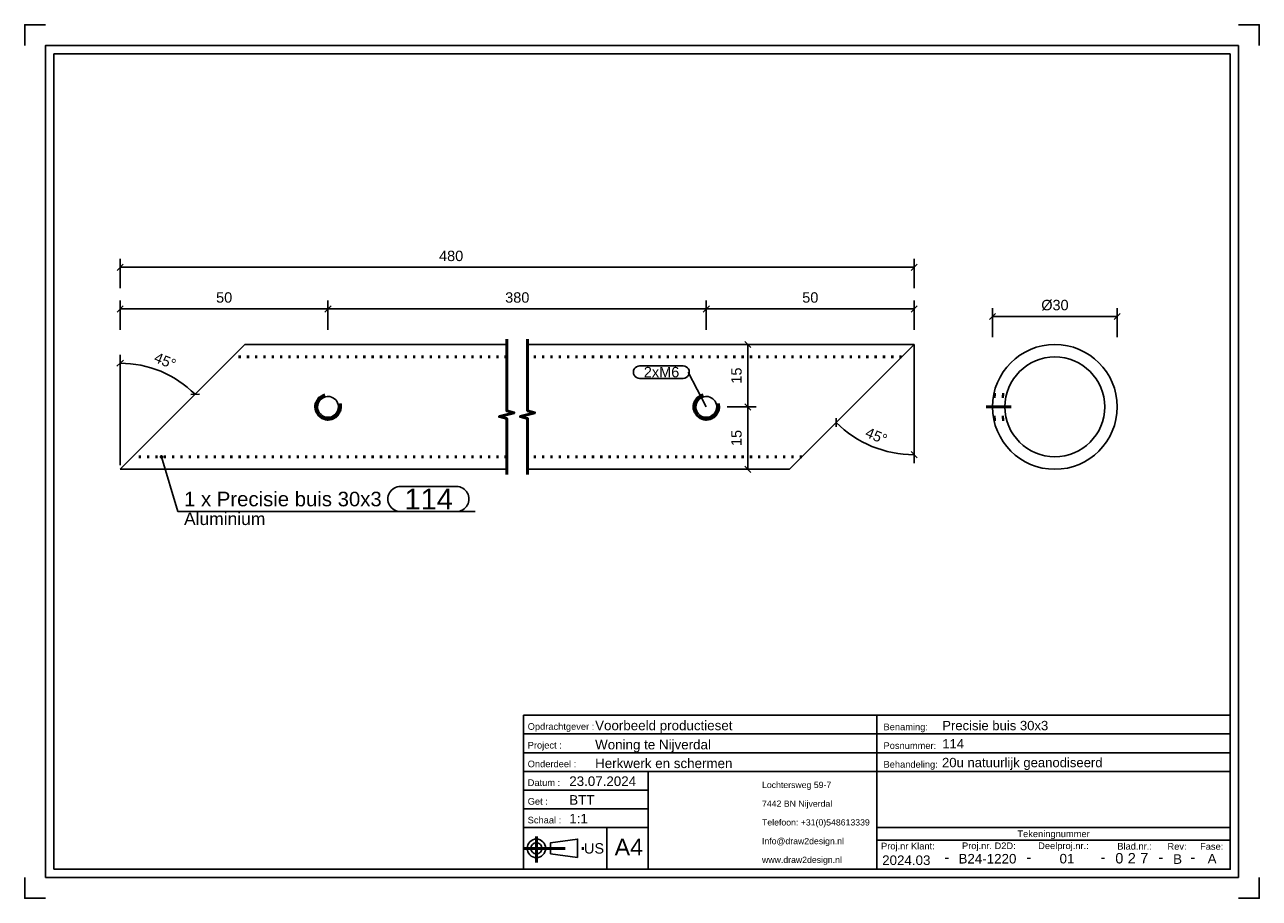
# Model space of a CAD drawing. Header units: millimetres. Extents: x 344 to 641, y -375 to -165.
import ezdxf
from ezdxf.enums import TextEntityAlignment as Align

# ---------------------------------------------------------------- set-up
doc = ezdxf.new("R2010")
doc.units = ezdxf.units.MM
doc.linetypes.add('DOT', pattern=[2, 0.5, -1.5])
doc.linetypes.add('STRICHPUNKT2', pattern=[18.5, 10, -4, 0.5, -4])
doc.layers.get('0').update_dxf_attribs({"linetype": 'CONTINUOUS'})
for name, color, linetype in [('DIM49', 4, 'CONTINUOUS'), ('LE_RED', 1, 'CONTINUOUS'), ('TXT_ALL', 7, 'CONTINUOUS'), ('TXT_DIM49', 2, 'CONTINUOUS'), ('TXT_YELLOW', 2, 'CONTINUOUS')]:
    doc.layers.add(name, color=color, linetype=linetype)
doc.layers.add('LE_ALL', color=7, linetype='CONTINUOUS', lineweight=50)
doc.styles.add('ARIAL', font='arial.ttf')

# ---------------------------------------------------------------- blocks, each defined once
blk = doc.blocks.new('TFIELD_00005', base_point=(521.13, -365.32))
at = {"layer": 'TXT_YELLOW', "style": 'ARIAL'}
for s, p in [('Lochtersweg 59-7', (521.13, -347.32)), ('7442 BN Nijverdal', (521.13, -351.82)), ('Telefoon: +31(0)548613339', (521.13, -356.32)), ('Info@draw2design.nl', (521.13, -360.82)), ('www.draw2design.nl', (521.13, -365.32))]:
    blk.add_text(s, height=1.5, dxfattribs=at).set_placement(p, align=Align.MIDDLE_LEFT)
blk = doc.blocks.new('FLEX_00004', base_point=(533.95, -367.57))
blk.add_blockref('TFIELD_00005', (521.13, -365.32))
blk = doc.blocks.new('D2D_00003', base_point=(494.01, -365.71))
blk.add_blockref('FLEX_00004', (533.95, -367.57))
blk = doc.blocks.new('TFIELD_00007', base_point=(485.67, -362.26))
at = {"layer": 'TXT_YELLOW', "style": 'ARIAL'}
blk.add_text('A4', height=4, dxfattribs=at).set_placement((485.67, -362.26), align=Align.MIDDLE_LEFT)
blk = doc.blocks.new('FLEX_00006', base_point=(489.05, -362.26))
blk.add_blockref('TFIELD_00007', (485.67, -362.26))
blk = doc.blocks.new('TFIELD_00013', base_point=(478.29, -362.57))
at = {"layer": 'TXT_YELLOW', "style": 'ARIAL'}
blk.add_text('US', height=2.5, dxfattribs=at).set_placement((478.29, -362.57), align=Align.MIDDLE_LEFT)
blk = doc.blocks.new('FLEX_00012', base_point=(478.29, -362.57))
blk.add_blockref('TFIELD_00013', (478.29, -362.57))
blk = doc.blocks.new('US_00011', base_point=(468.19, -362.57))
blk.add_line((470.22, -363.9), (476.78, -364.79))
blk.add_lwpolyline([(470.22, -363.9), (470.22, -361.24), (476.78, -360.35), (476.78, -364.79)])
for radius in [2.22, 1.33]:
    blk.add_circle((466.86, -362.57), radius)
at = {"layer": 'LE_ALL', "color": 1, "linetype": 'STRICHPUNKT2'}
for p, q in [((466.86, -359.75), (466.86, -365.98)), ((463.76, -362.57), (478.63, -362.57))]:
    blk.add_line(p, q, dxfattribs=at)
blk.add_blockref('FLEX_00012', (478.29, -362.57))
blk = doc.blocks.new('SCHRIFE_00015', base_point=(474.76, -347.57))
for p, q in [((463.76, -330.57), (548.76, -330.57)), ((463.76, -330.57), (463.76, -367.57)), ((548.76, -330.57), (633.76, -330.57)), ((548.76, -367.57), (548.76, -330.57)), ((633.76, -330.57), (633.76, -367.57)), ((463.76, -335.07), (548.76, -335.07)), ((548.76, -335.07), (633.76, -335.07)), ((463.76, -339.57), (548.76, -339.57)), ((548.76, -339.57), (633.76, -339.57)), ((463.76, -344.07), (633.76, -344.07)), ((493.76, -344.07), (493.76, -367.57)), ((493.76, -348.57), (463.76, -348.57)), ((493.76, -353.07), (463.76, -353.07)), ((493.76, -357.57), (463.76, -357.57)), ((483.76, -357.57), (483.76, -367.57)), ((633.76, -357.57), (548.76, -357.57)), ((633.76, -360.57), (548.76, -360.57)), ((633.76, -367.57), (463.76, -367.57))]:
    blk.add_line(p, q)
at = {"layer": 'TXT_YELLOW', "style": 'ARIAL'}
for s, height, p in [('Voorbeeld productieset', 2.3, (480.98, -334.17)), ('Precisie buis 30x3', 2.25, (564.48, -334.17)), ('Woning te Nijverdal', 2.3, (480.98, -338.77)), ('114', 2.25, (564.48, -338.56)), ('Herkwerk en schermen', 2.3, (480.98, -343.27)), ('20u natuurlijk geanodiseerd', 2.25, (564.43, -343.06)), ('23.07.2024', 2.3, (474.76, -347.57)), ('BTT', 2.3, (474.76, -352.07)), ('1:1', 2.3, (474.76, -356.57))]:
    blk.add_text(s, height=height, dxfattribs=at).set_placement(p)
for s, height, p in [('2024.03', 2.3, (555.84, -366.57)), ('-', 2.5, (565.59, -365.91)), ('B24-1220', 2.3, (575.36, -366.21)), ('-', 2.5, (585.33, -365.91)), ('01', 2.3, (594.49, -366.19)), ('-', 2.5, (603.16, -365.91)), ('-', 2.5, (617.09, -365.91)), ('B', 2.3, (621.1, -366.3)), ('-', 2.5, (624.75, -365.91)), ('A', 2.3, (629.4, -366.2))]:
    blk.add_text(s, height=height, dxfattribs=at).set_placement(p, align=Align.CENTER)
blk = doc.blocks.new('TFIELD_00019', base_point=(612.11, -364.94))
at = {"layer": 'TXT_ALL', "style": 'ARIAL'}
blk.add_text('7', height=2.5, dxfattribs=at).set_placement((612.11, -364.94), align=Align.MIDDLE_LEFT)
blk = doc.blocks.new('7_00018')
blk.add_blockref('TFIELD_00019', (612.11, -364.94))
blk = doc.blocks.new('TELLER1_00017')
blk.add_blockref('7_00018', (0, 0))
blk = doc.blocks.new('TFIELD_00022', base_point=(609.11, -364.94))
at = {"layer": 'TXT_ALL', "style": 'ARIAL'}
blk.add_text('2', height=2.5, dxfattribs=at).set_placement((609.11, -364.94), align=Align.MIDDLE_LEFT)
blk = doc.blocks.new('2_00021')
blk.add_blockref('TFIELD_00022', (609.11, -364.94))
blk = doc.blocks.new('TELLER2_00020')
blk.add_blockref('2_00021', (0, 0))
blk = doc.blocks.new('TFIELD_00025', base_point=(606.11, -364.94))
at = {"layer": 'TXT_ALL', "style": 'ARIAL'}
blk.add_text('0', height=2.5, dxfattribs=at).set_placement((606.11, -364.94), align=Align.MIDDLE_LEFT)
blk = doc.blocks.new('0_00024')
blk.add_blockref('TFIELD_00025', (606.11, -364.94))
blk = doc.blocks.new('TELLER3_00023')
blk.add_blockref('0_00024', (0, 0))
blk = doc.blocks.new('NL_00026', base_point=(464.76, -334.07))
at = {"layer": 'TXT_ALL', "color": 1, "style": 'ARIAL'}
blk.add_text('Tekeningnummer', height=1.6, dxfattribs=at).set_placement((591.26, -359.07), align=Align.MIDDLE_CENTER)
at = {"layer": 'TXT_YELLOW', "style": 'ARIAL'}
for s, p in [('Opdrachtgever :', (464.76, -334.07)), ('Benaming:', (550.36, -334.17)), ('Project :', (464.76, -338.57)), ('Posnummer:', (550.36, -338.67)), ('Onderdeel :', (464.76, -343.07)), ('Behandeling:', (550.36, -343.17)), ('Datum :', (464.76, -347.57)), ('Get :', (464.76, -352.07)), ('Schaal :', (464.76, -356.57)), ('Proj.nr Klant:', (549.76, -362.82)), ('Proj.nr. D2D:', (569.24, -362.75)), ('Deelproj.nr.:', (587.56, -362.74)), ('Blad.nr.:', (606.6, -362.86)), ('Rev:', (618.67, -362.9)), ('Fase:', (626.51, -362.9))]:
    blk.add_text(s, height=1.6, dxfattribs=at).set_placement(p)
blk = doc.blocks.new('SCHRIFE_00014')
for name, p in [('SCHRIFE_00015', (474.76, -347.57)), ('NL_00026', (464.76, -334.07)), ('TELLER3_00023', (0, 0)), ('TELLER2_00020', (0, 0)), ('TELLER1_00017', (0, 0))]:
    blk.add_blockref(name, p)
blk = doc.blocks.new('DINA4Q_00002', base_point=(633.76, -171.57))
for p, q in [((350.76, -367.57), (350.76, -171.57)), ((350.76, -171.57), (633.76, -171.57)), ((635.76, -169.57), (635.76, -369.57)), ((348.76, -369.57), (635.76, -369.57))]:
    blk.add_line(p, q)
for points in [[(343.76, -169.57), (343.76, -164.57), (348.76, -164.57)], [(635.76, -164.57), (640.76, -164.57), (640.76, -169.57)], [(348.76, -369.57), (348.76, -169.57), (635.76, -169.57)], [(633.76, -171.57), (633.76, -367.57), (350.76, -367.57)], [(343.76, -369.57), (343.76, -374.57), (348.76, -374.57)], [(635.76, -374.57), (640.76, -374.57), (640.76, -369.57)]]:
    blk.add_lwpolyline(points)
for name, p in [('SCHRIFE_00014', (0, 0)), ('D2D_00003', (494.01, -365.71)), ('US_00011', (468.19, -362.57)), ('FLEX_00006', (489.05, -362.26))]:
    blk.add_blockref(name, p)
blk = doc.blocks.new('_ZBL0028_00001')
blk.add_blockref('DINA4Q_00002', (633.76, -171.57))
blk = doc.blocks.new('_D1', base_point=(545.74, -263.55))
at = {"layer": 'DIM49', "color": 1}
for p, q in [((557.72, -241.44), (557.72, -269.96)), ((539, -261.25), (538.95, -259.13)), ((556.99, -267.19), (558.46, -268.72))]:
    blk.add_line(p, q, dxfattribs=at)
blk.add_ellipse((557.72, -241.44), major_axis=(26.51, 0), ratio=1, start_param=3.926991, end_param=4.712389, dxfattribs=at)
at = {"layer": 'TXT_DIM49', "style": 'ARIAL'}
for s, p in [('45', (545.74, -263.55)), ('°', (549.29, -265.02))]:
    blk.add_text(s, height=2.5, rotation=337.5057, dxfattribs=at).set_placement(p)
blk = doc.blocks.new('_D2', base_point=(374.64, -245.51))
at = {"layer": 'DIM49', "color": 1}
for p, q in [((367.49, -245.22), (365.96, -246.69)), ((366.72, -270.44), (366.72, -243.96)), ((383.69, -253.45), (385.81, -253.4))]:
    blk.add_line(p, q, dxfattribs=at)
blk.add_ellipse((366.72, -271.44), major_axis=(25.49, 0), ratio=1, start_param=0.785398, end_param=1.570796, dxfattribs=at)
at = {"layer": 'TXT_DIM49', "style": 'ARIAL'}
for s, p in [('45', (374.64, -245.51)), ('°', (378.19, -246.98))]:
    blk.add_text(s, height=2.5, rotation=337.4999, dxfattribs=at).set_placement(p)
blk = doc.blocks.new('_D3', base_point=(389.8, -231.39))
at = {"layer": 'DIM49', "color": 1}
for p, q in [((366.72, -237.89), (366.72, -230.89)), ((416.72, -237.89), (416.72, -230.89)), ((367.47, -232.14), (365.97, -233.64)), ((366.72, -232.89), (416.72, -232.89)), ((415.97, -233.64), (417.47, -232.14))]:
    blk.add_line(p, q, dxfattribs=at)
at = {"layer": 'TXT_DIM49', "style": 'ARIAL'}
blk.add_text('50', height=2.5, dxfattribs=at).set_placement((389.8, -231.39))
blk = doc.blocks.new('_D4', base_point=(459.34, -231.39))
at = {"layer": 'DIM49', "color": 1}
for p, q in [((416.72, -237.89), (416.72, -230.89)), ((507.72, -237.89), (507.72, -230.89)), ((417.47, -232.14), (415.97, -233.64)), ((416.72, -232.89), (507.72, -232.89)), ((506.97, -233.64), (508.47, -232.14))]:
    blk.add_line(p, q, dxfattribs=at)
at = {"layer": 'TXT_DIM49', "style": 'ARIAL'}
blk.add_text('380', height=2.5, dxfattribs=at).set_placement((459.34, -231.39))
blk = doc.blocks.new('_D5', base_point=(530.8, -231.39))
at = {"layer": 'DIM49', "color": 1}
for p, q in [((507.72, -237.89), (507.72, -230.89)), ((557.72, -237.89), (557.72, -230.89)), ((508.47, -232.14), (506.97, -233.64)), ((507.72, -232.89), (557.72, -232.89)), ((556.97, -233.64), (558.47, -232.14))]:
    blk.add_line(p, q, dxfattribs=at)
at = {"layer": 'TXT_DIM49', "style": 'ARIAL'}
blk.add_text('50', height=2.5, dxfattribs=at).set_placement((530.8, -231.39))
blk = doc.blocks.new('_D6', base_point=(443.43, -221.39))
at = {"layer": 'DIM49', "color": 1}
for p, q in [((367.47, -222.14), (365.97, -223.64)), ((366.72, -227.89), (366.72, -220.89)), ((556.97, -223.64), (558.47, -222.14)), ((557.72, -227.89), (557.72, -220.89)), ((366.72, -222.89), (557.72, -222.89))]:
    blk.add_line(p, q, dxfattribs=at)
at = {"layer": 'TXT_DIM49', "style": 'ARIAL'}
blk.add_text('480', height=2.5, dxfattribs=at).set_placement((443.43, -221.39))
blk = doc.blocks.new('_D7', base_point=(516.22, -265.86))
at = {"layer": 'DIM49', "color": 1}
for p, q in [((512.72, -256.44), (519.72, -256.44)), ((518.47, -257.19), (516.97, -255.69)), ((517.72, -271.44), (517.72, -256.44)), ((512.72, -271.44), (519.72, -271.44)), ((516.97, -270.69), (518.47, -272.19))]:
    blk.add_line(p, q, dxfattribs=at)
at = {"layer": 'TXT_DIM49', "style": 'ARIAL'}
blk.add_text('15', height=2.5, rotation=90.0002, dxfattribs=at).set_placement((516.22, -265.86))
blk = doc.blocks.new('_D8', base_point=(516.22, -250.86))
at = {"layer": 'DIM49', "color": 1}
for p, q in [((512.72, -241.44), (519.72, -241.44)), ((518.47, -242.19), (516.97, -240.69)), ((517.72, -256.44), (517.72, -241.44)), ((512.72, -256.44), (519.72, -256.44)), ((516.97, -255.69), (518.47, -257.19))]:
    blk.add_line(p, q, dxfattribs=at)
at = {"layer": 'TXT_DIM49', "style": 'ARIAL'}
blk.add_text('15', height=2.5, rotation=90.0002, dxfattribs=at).set_placement((516.22, -250.86))
blk = doc.blocks.new('SHAPE_00059', base_point=(507.72, -256.44))
at = {"layer": 'DIM49', "color": 3}
for p, q in [((491.69, -246.58), (502.14, -246.58)), ((507.72, -256.44), (503.39, -248.08)), ((502.14, -249.58), (491.69, -249.58))]:
    blk.add_line(p, q, dxfattribs=at)
for centre, start_param, end_param in [((491.69, -248.08), 1.570796, 4.712389), ((502.14, -248.08), 4.712389, 7.853982)]:
    blk.add_ellipse(centre, major_axis=(1.5, 0), ratio=1, start_param=start_param, end_param=end_param, dxfattribs=at)
at = {"layer": 'TXT_DIM49', "style": 'ARIAL'}
blk.add_text('2xM6', height=2.5, dxfattribs=at).set_placement((492.69, -248.08), align=Align.MIDDLE_LEFT)
blk = doc.blocks.new('SHAPE_00060', base_point=(376.66, -268.44))
at = {"layer": 'DIM49', "color": 3}
for p, q in [((376.4, -268.41), (376.92, -268.41)), ((376.46, -268.61), (376.86, -268.61)), ((376.77, -268.21), (376.55, -268.21)), ((376.66, -268.44), (380.59, -281.59)), ((434.12, -275.59), (447.64, -275.59)), ((380.59, -281.59), (452.14, -281.59)), ((447.64, -281.59), (434.12, -281.59))]:
    blk.add_line(p, q, dxfattribs=at)
blk.add_lwpolyline([(376.52, -268.22), (376.47, -268.26), (376.43, -268.32), (376.4, -268.38), (376.4, -268.45), (376.41, -268.52), (376.44, -268.58), (376.48, -268.64), (376.53, -268.68), (376.6, -268.7), (376.67, -268.71), (376.73, -268.7), (376.8, -268.67), (376.85, -268.63), (376.89, -268.57), (376.92, -268.51), (376.92, -268.44), (376.91, -268.37), (376.88, -268.31), (376.84, -268.25), (376.78, -268.21), (376.72, -268.19), (376.65, -268.18), (376.58, -268.19)], close=True, dxfattribs=at)
for centre, start_param, end_param in [((434.12, -278.59), 1.570796, 4.712389), ((447.64, -278.59), 4.712389, 7.853982)]:
    blk.add_ellipse(centre, major_axis=(3, 0), ratio=1, start_param=start_param, end_param=end_param, dxfattribs=at)
at = {"layer": 'TXT_DIM49', "style": 'ARIAL'}
for s, height, p in [('114', 5, (435.12, -278.59)), ('1 x Precisie buis 30x3', 3.5, (382.09, -278.59)), ('Aluminium', 3, (382.09, -283.34))]:
    blk.add_text(s, height=height, dxfattribs=at).set_placement(p, align=Align.MIDDLE_LEFT)
blk = doc.blocks.new('Precisie buis 30x3_00032', base_point=(554.72, -244.44))
for p, q in [((366.72, -271.44), (396.72, -241.44)), ((459.72, -241.44), (396.72, -241.44)), ((557.72, -241.44), (464.72, -241.44)), ((527.72, -271.44), (557.72, -241.44)), ((459.72, -271.44), (366.72, -271.44)), ((527.72, -271.44), (464.72, -271.44))]:
    blk.add_line(p, q)
at = {"layer": 'LE_ALL', "color": 3, "linetype": 'DOT'}
for p, q in [((459.72, -244.44), (393.72, -244.44)), ((554.72, -244.44), (464.72, -244.44)), ((459.72, -268.44), (369.72, -268.44)), ((530.72, -268.44), (464.72, -268.44))]:
    blk.add_line(p, q, dxfattribs=at)
for points in [[(415.94, -253.55), (415.52, -253.7), (415.12, -253.91), (414.75, -254.19), (414.43, -254.51), (414.16, -254.89), (413.95, -255.3), (413.81, -255.73), (413.73, -256.19), (413.72, -256.44), (413.76, -256.9), (413.86, -257.34), (414.03, -257.76), (414.26, -258.15), (414.55, -258.51), (414.89, -258.82), (415.27, -259.07), (415.69, -259.26), (416.13, -259.39), (416.59, -259.44), (416.72, -259.44), (417.18, -259.41), (417.62, -259.31), (418.04, -259.14), (418.43, -258.91), (418.79, -258.62), (419.1, -258.28), (419.35, -257.9), (419.54, -257.48), (419.67, -257.04), (419.72, -256.58), (419.72, -256.44), (419.69, -255.99), (419.62, -255.66)], [(506.94, -253.55), (506.52, -253.7), (506.12, -253.91), (505.75, -254.19), (505.43, -254.51), (505.16, -254.89), (504.95, -255.3), (504.81, -255.73), (504.73, -256.19), (504.72, -256.44), (504.76, -256.9), (504.86, -257.34), (505.03, -257.76), (505.26, -258.15), (505.55, -258.51), (505.89, -258.82), (506.27, -259.07), (506.69, -259.26), (507.13, -259.39), (507.59, -259.44), (507.72, -259.44), (508.18, -259.41), (508.62, -259.31), (509.04, -259.14), (509.43, -258.91), (509.79, -258.62), (510.1, -258.28), (510.35, -257.9), (510.54, -257.48), (510.67, -257.04), (510.72, -256.58), (510.72, -256.44), (510.69, -255.99), (510.62, -255.66)]]:
    blk.add_lwpolyline(points, dxfattribs=at)
for name, p in [('_D6', (443.43, -221.39)), ('_D3', (389.8, -231.39)), ('_D4', (459.34, -231.39)), ('_D5', (530.8, -231.39)), ('_D8', (516.22, -250.86)), ('_D1', (545.74, -263.55)), ('_D2', (374.64, -245.51)), ('SHAPE_00059', (507.72, -256.44)), ('_D7', (516.22, -265.86)), ('SHAPE_00060', (376.66, -268.44))]:
    blk.add_blockref(name, p)
blk = doc.blocks.new('DIN 13-M6_00034', base_point=(507.72, -253.94))
blk.add_lwpolyline([(507.72, -253.94), (508.14, -253.98), (508.54, -254.08), (508.91, -254.25), (509.26, -254.47), (509.57, -254.76), (509.83, -255.09), (510.02, -255.46), (510.16, -255.86), (510.22, -256.28), (510.22, -256.44), (510.19, -256.86), (510.09, -257.26), (509.92, -257.64), (509.69, -257.98), (509.41, -258.29), (509.08, -258.55), (508.71, -258.74), (508.31, -258.88), (507.89, -258.94), (507.72, -258.94), (507.31, -258.91), (506.91, -258.81), (506.53, -258.64), (506.18, -258.41), (505.88, -258.13), (505.62, -257.8), (505.42, -257.43), (505.29, -257.03), (505.23, -256.61), (505.22, -256.44), (505.26, -256.03), (505.36, -255.63), (505.53, -255.25), (505.75, -254.91), (506.04, -254.6), (506.37, -254.34), (506.74, -254.15), (507.14, -254.01), (507.56, -253.95)], close=True)
at = {"layer": 'LE_RED'}
blk.add_lwpolyline([(506.94, -253.55), (506.52, -253.7), (506.12, -253.91), (505.75, -254.19), (505.43, -254.51), (505.16, -254.89), (504.95, -255.3), (504.81, -255.73), (504.73, -256.19), (504.72, -256.44), (504.76, -256.9), (504.86, -257.34), (505.03, -257.76), (505.26, -258.15), (505.55, -258.51), (505.89, -258.82), (506.27, -259.07), (506.69, -259.26), (507.13, -259.39), (507.59, -259.44), (507.72, -259.44), (508.18, -259.41), (508.62, -259.31), (509.04, -259.14), (509.43, -258.91), (509.79, -258.62), (510.1, -258.28), (510.35, -257.9), (510.54, -257.48), (510.67, -257.04), (510.72, -256.58), (510.72, -256.44), (510.69, -255.99), (510.62, -255.66)], dxfattribs=at)
blk = doc.blocks.new('DIN 13-M6_00033')
blk.add_blockref('DIN 13-M6_00034', (507.72, -253.94))
blk = doc.blocks.new('DIN 13-M6_00036', base_point=(416.72, -253.94))
blk.add_lwpolyline([(416.72, -253.94), (417.14, -253.98), (417.54, -254.08), (417.91, -254.25), (418.26, -254.47), (418.57, -254.76), (418.83, -255.09), (419.02, -255.46), (419.16, -255.86), (419.22, -256.28), (419.22, -256.44), (419.19, -256.86), (419.09, -257.26), (418.92, -257.64), (418.69, -257.98), (418.41, -258.29), (418.08, -258.55), (417.71, -258.74), (417.31, -258.88), (416.89, -258.94), (416.72, -258.94), (416.31, -258.91), (415.91, -258.81), (415.53, -258.64), (415.18, -258.41), (414.88, -258.13), (414.62, -257.8), (414.42, -257.43), (414.29, -257.03), (414.23, -256.61), (414.22, -256.44), (414.26, -256.03), (414.36, -255.63), (414.53, -255.25), (414.75, -254.91), (415.04, -254.6), (415.37, -254.34), (415.74, -254.15), (416.14, -254.01), (416.56, -253.95)], close=True)
at = {"layer": 'LE_RED'}
blk.add_lwpolyline([(415.94, -253.55), (415.52, -253.7), (415.12, -253.91), (414.75, -254.19), (414.43, -254.51), (414.16, -254.89), (413.95, -255.3), (413.81, -255.73), (413.73, -256.19), (413.72, -256.44), (413.76, -256.9), (413.86, -257.34), (414.03, -257.76), (414.26, -258.15), (414.55, -258.51), (414.89, -258.82), (415.27, -259.07), (415.69, -259.26), (416.13, -259.39), (416.59, -259.44), (416.72, -259.44), (417.18, -259.41), (417.62, -259.31), (418.04, -259.14), (418.43, -258.91), (418.79, -258.62), (419.1, -258.28), (419.35, -257.9), (419.54, -257.48), (419.67, -257.04), (419.72, -256.58), (419.72, -256.44), (419.69, -255.99), (419.62, -255.66)], dxfattribs=at)
blk = doc.blocks.new('DIN 13-M6_00035')
blk.add_blockref('DIN 13-M6_00036', (416.72, -253.94))
blk = doc.blocks.new('Precisie buis 30x3_00031')
for name, p in [('Precisie buis 30x3_00032', (554.72, -244.44)), ('DIN 13-M6_00035', (0, 0)), ('DIN 13-M6_00033', (0, 0))]:
    blk.add_blockref(name, p)
blk = doc.blocks.new('Sierregel_00030')
blk.add_blockref('Precisie buis 30x3_00031', (0, 0))
blk = doc.blocks.new('Sierregels_00029')
blk.add_blockref('Sierregel_00030', (0, 0))
blk = doc.blocks.new('_A3D0076_00028')
blk.add_blockref('Sierregels_00029', (0, 0))
blk = doc.blocks.new('_SHORTEN_00037', base_point=(459.72, -272.69))
at = {"layer": 'LE_ALL', "color": 4}
for points in [[(459.72, -272.69), (459.72, -259.26), (457.97, -258.79), (461.47, -257.85), (459.72, -257.38), (459.72, -240.19)], [(464.72, -272.69), (464.72, -259.26), (462.97, -258.79), (466.47, -257.85), (464.72, -257.38), (464.72, -240.19)]]:
    blk.add_lwpolyline(points, dxfattribs=at)
blk = doc.blocks.new('_ANS0076_00027')
for name, p in [('_A3D0076_00028', (0, 0)), ('_SHORTEN_00037', (459.72, -272.69))]:
    blk.add_blockref(name, p)
blk = doc.blocks.new('_D9', base_point=(588.31, -233.21))
at = {"layer": 'DIM49', "color": 1}
for p, q in [((577.32, -233.96), (575.82, -235.46)), ((576.57, -239.71), (576.57, -232.71)), ((605.82, -235.46), (607.32, -233.96)), ((606.57, -239.71), (606.57, -232.71)), ((576.57, -234.71), (606.57, -234.71))]:
    blk.add_line(p, q, dxfattribs=at)
at = {"layer": 'TXT_DIM49', "style": 'ARIAL'}
for s, p in [('Ø', (588.31, -233.21)), ('30', (591, -233.21))]:
    blk.add_text(s, height=2.5, dxfattribs=at).set_placement(p)
blk = doc.blocks.new('Precisie buis 30x3_00043', base_point=(576.88, -259.44))
for radius in [15, 12]:
    blk.add_circle((591.57, -256.44), radius)
at = {"layer": 'LE_ALL', "color": 3, "linetype": 'DOT'}
for p, q in [((576.88, -253.44), (579.95, -253.44)), ((576.88, -259.44), (579.95, -259.44))]:
    blk.add_line(p, q, dxfattribs=at)
blk.add_blockref('_D9', (588.31, -233.21))
blk = doc.blocks.new('DIN 13-M6_00045', base_point=(576.78, -253.94))
at = {"layer": 'LE_ALL', "color": 3, "linetype": 'DOT'}
for p, q in [((576.78, -253.94), (579.84, -253.94)), ((576.88, -253.44), (579.95, -253.44)), ((576.78, -258.94), (579.84, -258.94)), ((576.88, -259.44), (579.95, -259.44))]:
    blk.add_line(p, q, dxfattribs=at)
blk = doc.blocks.new('DIN 13-M6_00044')
blk.add_blockref('DIN 13-M6_00045', (576.78, -253.94))
blk = doc.blocks.new('_00047', base_point=(575.07, -256.44))
at = {"layer": 'LE_ALL', "color": 1, "linetype": 'STRICHPUNKT2'}
blk.add_line((575.07, -256.44), (581.07, -256.44), dxfattribs=at)
blk.add_line((575.07, -256.44), (581.07, -256.44), dxfattribs=at)
blk = doc.blocks.new('_00046')
blk.add_blockref('_00047', (575.07, -256.44))
blk = doc.blocks.new('Precisie buis 30x3_00042')
for name, p in [('Precisie buis 30x3_00043', (576.88, -259.44)), ('DIN 13-M6_00044', (0, 0)), ('_00046', (0, 0))]:
    blk.add_blockref(name, p)
blk = doc.blocks.new('Sierregel_00041')
blk.add_blockref('Precisie buis 30x3_00042', (0, 0))
blk = doc.blocks.new('Sierregels_00040')
blk.add_blockref('Sierregel_00041', (0, 0))
blk = doc.blocks.new('_A3D0077_00039')
blk.add_blockref('Sierregels_00040', (0, 0))
blk = doc.blocks.new('_ANS0077_00038')
blk.add_blockref('_A3D0077_00039', (0, 0))

msp = doc.modelspace()

# ---------------------------------------------------------------- block references
for name in ['_ZBL0028_00001', '_ANS0076_00027', '_ANS0077_00038']:
    msp.add_blockref(name, (0, 0))

doc.saveas('drawing.dxf')
